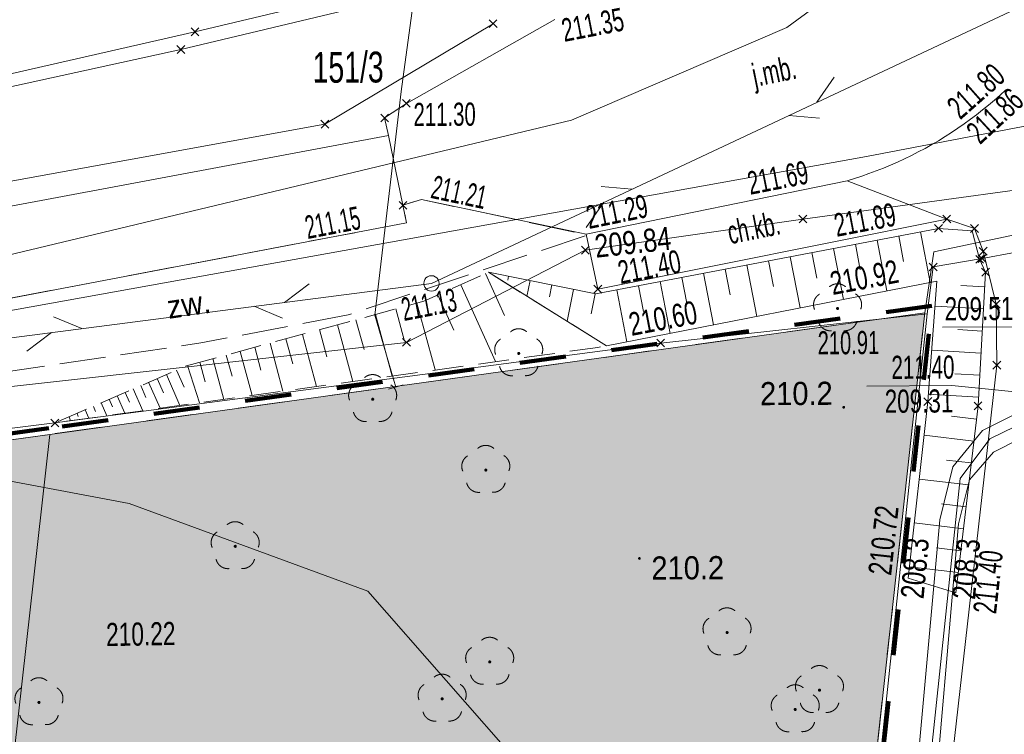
# Model space of a CAD drawing. Header units: millimetres. Extents: x 1477672 to 1731286, y -587673 to -401480.
# Tile 29 of 33: x 1616514 to 1648479, y -450072 to -426870. Entities that reach past the tile are written whole.
import ezdxf
from ezdxf.xclip import XClip

# ---------------------------------------------------------------- set-up
doc = ezdxf.new("R2010")
doc.units = ezdxf.units.MM
doc.header["$MEASUREMENT"] = 0
doc.header["$XCLIPFRAME"] = 0
doc.set_wipeout_variables(frame=1)
for name, pattern in [('1.0_0.5', [1500, 1000, -500]), ('1.5_0.5', [2000, 1500, -500]), ('Przerywana długa', [3000, 1500, -1500]), ('Wipeout_Contour', [1000, 0, -1000])]:
    doc.linetypes.add(name, pattern=pattern)
for name, color, linetype, lineweight in [('0_Nr_pióra__80', 3, 'Continuous', 13), ('820-G Rysunki Obrazki_Nr_pióra__146', 7, 'Continuous', 13), ('820-G Rysunki Obrazki_Nr_pióra__179', 6, 'Continuous', 200), ('mapa_robocza (1)_31_000 Inne (niezydentyfikowane)_Nr_pióra__1', 1, 'Continuous', 18), ('mapa_robocza (1)_31_000 Inne (niezydentyfikowane)_Nr_pióra__141', 141, 'Continuous', 18), ('mapa_robocza (1)_31_000 Inne (niezydentyfikowane)_Nr_pióra__212', 212, 'Continuous', 18), ('mapa_robocza (1)_31_000 Inne (niezydentyfikowane)_Nr_pióra__30', 30, 'Continuous', 18), ('mapa_robocza (1)_31_000 Inne (niezydentyfikowane)_Nr_pióra__34', 34, 'Continuous', 18), ('mapa_robocza (1)_31_000 Inne (niezydentyfikowane)_Nr_pióra__5', 5, 'Continuous', 18), ('mapa_robocza (1)_31_000 Inne (niezydentyfikowane)_Nr_pióra__7', 7, 'Continuous', 18), ('mapa_robocza (1)_31_000 Inne (niezydentyfikowane)_Nr_pióra__96', 96, 'Continuous', 18), ('mapa_robocza (1)_31_drzewo liściaste_Nr_pióra__94', 94, 'Continuous', 18), ('mapa_robocza (1)_31_obszar utwardzony-Atr17_Nr_pióra__7', 7, 'Continuous', 18), ('mapa_robocza (1)_31_obszar utwardzony_Nr_pióra__7', 7, 'Continuous', 18), ('mapa_robocza (1)_31_punkt wysokościowy naturalny-Atr2_Nr_pióra__7', 7, 'Continuous', 18), ('mapa_robocza (1)_31_skarpa nieumocniona_Nr_pióra__7', 7, 'Continuous', 18)]:
    doc.layers.add(name, color=color, linetype=linetype, lineweight=lineweight)
doc.layers.add('820-G Rysunki Obrazki', color=7, linetype='Continuous')
doc.layers.add('mapa_robocza (1)_31_punkt wysokościowy naturalny', color=7, linetype='Continuous')
doc.styles.add('GENERATED_STYLE_3', font='arial.ttf')

# ---------------------------------------------------------------- blocks, each defined once
blk = doc.blocks.new('Rysunek_1_31', base_point=(1578976, -495102))
at = {"layer": 'mapa_robocza (1)_31_drzewo liściaste_Nr_pióra__94', "linetype": 'Continuous', "lineweight": 18}
for points in [[(1643117, -436245, 1), (1643017, -436246, 1)], [(1632765, -437705, 1), (1632665, -437706, 1)], [(1628024, -439192, 1), (1627924, -439193, 1)], [(1631697, -441491, 1), (1631597, -441492, 1)], [(1623561, -443968, 1), (1623461, -443969, 1)], [(1639528, -446766, 1), (1639428, -446767, 1)], [(1631823, -447721, 1), (1631723, -447721, 1)], [(1642528, -448639, 1), (1642428, -448639, 1)], [(1617190, -449035, 1), (1617090, -449036, 1)], [(1630280, -448920, 1), (1630180, -448920, 1)], [(1641742, -449263, 1), (1641642, -449264, 1)]]:
    blk.add_hatch(color=256, dxfattribs=at).paths.add_polyline_path(points)
at = {"layer": 'mapa_robocza (1)_31_punkt wysokościowy naturalny', "linetype": 'Continuous', "lineweight": 0}
for points in [[(1643310, -439454, 1), (1643220, -439455, 1)], [(1636679, -444362, 1), (1636589, -444363, 1)]]:
    blk.add_hatch(color=256, dxfattribs=at).paths.add_polyline_path(points)
at = {"layer": 'mapa_robocza (1)_31_000 Inne (niezydentyfikowane)_Nr_pióra__1', "linetype": 'Continuous', "lineweight": 18, "flags": 128}
for points in [[(1643764, -496282), (1641807, -494994), (1641417, -493306), (1641642, -487354), (1642073, -483942), (1643489, -469404), (1645409, -453822), (1646387, -443106), (1646807, -441384), (1647770, -440208), (1656485, -435868), (1661185, -434141), (1663168, -432949), (1664663, -430400), (1665648, -427775), (1667196, -422236), (1667852, -421442), (1668758, -420837), (1672453, -419905), (1678262, -419059)], [(1644150, -495640), (1642524, -494620), (1642187, -493271), (1642422, -487230), (1642773, -483928), (1644141, -469820), (1646069, -453868), (1646987, -443233), (1647349, -441811), (1648124, -440906), (1656699, -436577), (1661421, -435109), (1663651, -433486), (1665227, -431077), (1666489, -427920), (1667818, -422562), (1668414, -421909), (1669181, -421394), (1672826, -420543), (1678183, -419764)], [(1638078, -500415), (1637447, -500229), (1636454, -499675), (1633486, -493152), (1637724, -480647), (1640202, -463042), (1635735, -455048), (1632903, -451224), (1627820, -445424), (1620073, -442579), (1614657, -441560), (1614287, -441602), (1614214, -441022), (1613977, -441604), (1611269, -441919), (1565188, -448786), (1564872, -447768), (1564559, -448890), (1552429, -450750)]]:
    blk.add_lwpolyline(points, dxfattribs=at)
at = {"layer": 'mapa_robocza (1)_31_000 Inne (niezydentyfikowane)_Nr_pióra__141', "linetype": 'Continuous', "lineweight": 18, "flags": 128}
for points in [[(1631755, -426874), (1632011, -427126)], [(1631757, -427128), (1632009, -426872)], [(1622077, -427140), (1622332, -427392)], [(1622078, -427394), (1622331, -427138)], [(1621620, -427712), (1621876, -427965)], [(1621622, -427966), (1621874, -427711)], [(1628940, -429460), (1629196, -429713)], [(1628942, -429714), (1629194, -429459)], [(1626294, -430135), (1626550, -430388)], [(1626296, -430389), (1626548, -430134)], [(1628233, -429934), (1628489, -430187)], [(1628235, -430188), (1628487, -429933)], [(1628829, -432771), (1629085, -433023)], [(1628831, -433025), (1629083, -432769)], [(1641812, -433216), (1642068, -433468)], [(1641814, -433470), (1642066, -433214)], [(1646482, -433219), (1646738, -433471)], [(1646484, -433473), (1646736, -433217)], [(1646214, -433520), (1646470, -433773)], [(1646216, -433774), (1646468, -433519)], [(1647384, -433523), (1647640, -433776)], [(1647386, -433777), (1647638, -433522)], [(1634748, -434226), (1635003, -434479)], [(1634749, -434480), (1635002, -434225)], [(1647668, -434262), (1647924, -434514)], [(1647670, -434516), (1647922, -434260)], [(1647550, -434522), (1647805, -434775)], [(1647551, -434776), (1647804, -434521)], [(1647630, -434502), (1647885, -434754)], [(1647631, -434756), (1647884, -434500)], [(1646041, -434771), (1646297, -435024)], [(1646043, -435025), (1646295, -434770)], [(1647742, -434941), (1647998, -435194)], [(1647744, -435195), (1647996, -434940)], [(1635155, -435494), (1635411, -435747)], [(1635157, -435748), (1635409, -435493)], [(1648088, -435979), (1648344, -436232)], [(1648090, -436233), (1648342, -435978)], [(1628945, -437220), (1629201, -437473)], [(1628947, -437474), (1629199, -437219)], [(1637195, -437242), (1637451, -437495)], [(1637197, -437496), (1637449, -437241)], [(1648110, -437959), (1648365, -438212)], [(1648111, -438213), (1648364, -437958)], [(1645867, -439142), (1646122, -439395)], [(1645868, -439396), (1646121, -439141)], [(1647497, -439283), (1647753, -439535)], [(1647499, -439537), (1647751, -439281)], [(1617530, -439836), (1617786, -440089)], [(1617532, -440090), (1617784, -439835)]]:
    blk.add_lwpolyline(points, dxfattribs=at)
at = {"layer": 'mapa_robocza (1)_31_000 Inne (niezydentyfikowane)_Nr_pióra__212', "linetype": 'Continuous', "lineweight": 18, "flags": 128}
for points in [[(1606805, -411335), (1608075, -417097), (1608158, -417577), (1608386, -418986), (1609992, -428527), (1610115, -429126), (1610330, -429975), (1622205, -427266), (1632910, -424714), (1634428, -424395), (1640161, -423212), (1654840, -421217), (1658267, -420697), (1658382, -421547), (1658536, -422316), (1658661, -423125), (1658857, -424144), (1661175, -423730), (1661404, -423659)], [(1661707, -424067), (1661427, -424089), (1658689, -424535), (1658410, -422986), (1658358, -422507), (1658256, -422257), (1658070, -421188), (1654863, -421677), (1640225, -423762), (1634191, -424917), (1632743, -425205), (1621748, -427839), (1609933, -430427), (1609635, -429199), (1609492, -428589), (1607408, -417611), (1607326, -417162), (1606205, -411415)]]:
    blk.add_lwpolyline(points, dxfattribs=at)
at = {"layer": 'mapa_robocza (1)_31_000 Inne (niezydentyfikowane)_Nr_pióra__30', "linetype": 'Continuous', "lineweight": 18, "flags": 128}
for points in [[(1678674, -415379), (1668348, -417349), (1629882, -435432), (1583026, -441493), (1542636, -450157)], [(1678224, -419399), (1672355, -420236), (1669020, -421085), (1667477, -422434), (1666129, -427862), (1664946, -430849), (1663469, -433187), (1661437, -434569), (1656508, -436348), (1648011, -440477), (1647049, -441762), (1645769, -453860), (1643927, -469041), (1642471, -483610), (1641965, -487783), (1641665, -492914), (1642235, -494751), (1644404, -496219), (1650855, -499961), (1654511, -502580), (1655878, -505522), (1655226, -508656), (1648401, -514796), (1647196, -515693)], [(1642388, -429552), (1642958, -428732)], [(1641484, -429977), (1642479, -430063)], [(1636384, -432375), (1635389, -432291)], [(1635479, -432800), (1634908, -433621)], [(1625116, -436048), (1625910, -435442)], [(1624124, -436176), (1625046, -436562)], [(1618536, -436899), (1617614, -436515)], [(1617544, -437028), (1616750, -437635)]]:
    blk.add_lwpolyline(points, dxfattribs=at)
at = {"layer": 'mapa_robocza (1)_31_000 Inne (niezydentyfikowane)_Nr_pióra__34', "linetype": 'Continuous', "lineweight": 18, "flags": 128}
for points in [[(1650702, -438931), (1649230, -436842), (1646470, -436858)], [(1650123, -439085), (1646771, -438749), (1644011, -438765)]]:
    blk.add_lwpolyline(points, dxfattribs=at)
at = {"layer": 'mapa_robocza (1)_31_000 Inne (niezydentyfikowane)_Nr_pióra__5', "linetype": 'Continuous', "lineweight": 18, "flags": 128}
for points in [[(1628721, -438798), (1628048, -436462), (1628896, -429207), (1629692, -423393), (1631353, -409623), (1631137, -408069)], [(1653874, -432303), (1653481, -431765), (1641940, -433342), (1634876, -434353), (1629073, -437346), (1598082, -440806), (1555587, -446842)]]:
    blk.add_lwpolyline(points, dxfattribs=at)
at = {"layer": 'mapa_robocza (1)_31_000 Inne (niezydentyfikowane)_Nr_pióra__7', "linetype": 'Continuous', "lineweight": 18, "flags": 128}
for points in [[(1648532, -429147), (1648348, -429316), (1648161, -429481), (1647970, -429643), (1647776, -429801), (1647579, -429955), (1647379, -430105), (1647177, -430253), (1646972, -430395), (1646764, -430534), (1646554, -430668), (1646340, -430798), (1646124, -430926), (1645907, -431048), (1645685, -431165), (1645463, -431279), (1645239, -431389), (1645011, -431493), (1644783, -431594), (1644552, -431691), (1644319, -431782), (1644086, -431869), (1643849, -431952), (1643611, -432030), (1643373, -432104), (1634903, -433833), (1629556, -432703), (1628957, -432897), (1628484, -430630)], [(1648532, -429147), (1648348, -429316), (1648161, -429481), (1647970, -429643), (1647776, -429801), (1647579, -429955), (1647379, -430105), (1647177, -430253), (1646972, -430395), (1646764, -430534), (1646554, -430668), (1646340, -430798), (1646124, -430926), (1645907, -431048), (1645685, -431165), (1645463, -431279), (1645239, -431389), (1645011, -431493), (1644783, -431594), (1644552, -431691), (1644319, -431782), (1644086, -431869), (1643849, -431952), (1643611, -432030), (1643373, -432104), (1634903, -433833), (1629556, -432703)], [(1493880, -580078), (1494352, -568998), (1498725, -517682), (1500988, -495618), (1502718, -480158), (1505931, -471959), (1507265, -469241), (1508524, -467204), (1510520, -464873), (1513296, -462476), (1516610, -459667), (1526665, -453599), (1537619, -448996), (1552886, -445017), (1565043, -442757), (1614239, -434972), (1634431, -430135), (1641414, -427125), (1648902, -421621), (1648663, -416593), (1649986, -405539)], [(1628484, -430630), (1628361, -430060), (1629068, -429586), (1633882, -426868)], [(1628484, -430630), (1628361, -430060), (1629068, -429586), (1633882, -426868)], [(1677590, -425074), (1674715, -425522), (1664576, -427371), (1644008, -431310), (1612670, -436951), (1595106, -437953), (1578245, -437820), (1564366, -439801), (1517352, -453033), (1517510, -452692), (1501077, -450567), (1501758, -459403), (1491526, -579970)], [(1645488, -462332), (1648238, -438086), (1648216, -436106), (1647796, -434388), (1647512, -433650), (1646610, -433345), (1643373, -432104), (1643611, -432030), (1643849, -431952), (1644086, -431869), (1644319, -431782), (1644552, -431691), (1644783, -431594), (1645011, -431493), (1645239, -431389), (1645463, -431279), (1645685, -431165), (1645907, -431048), (1646124, -430926), (1646340, -430798), (1646554, -430668), (1646764, -430534), (1646972, -430395), (1647177, -430253), (1647379, -430105), (1647579, -429955), (1647776, -429801), (1647970, -429643), (1648161, -429481), (1648348, -429316), (1648532, -429147)], [(1631883, -427000), (1626422, -430262), (1613895, -432534), (1597588, -434828), (1583430, -436970), (1571102, -439012)], [(1495172, -580137), (1504633, -477447), (1505593, -467041), (1506423, -463676), (1507620, -461459), (1509867, -459056), (1514061, -456442), (1517453, -455032), (1517773, -454900), (1537953, -451374), (1542759, -450706), (1617490, -440333), (1645898, -436389), (1646186, -434407), (1658841, -431744), (1664454, -430562), (1674773, -428582), (1677243, -428183)], [(1677243, -428183), (1674773, -428582), (1664454, -430562), (1658841, -431744), (1646186, -434407), (1645898, -436389), (1639770, -492215), (1669731, -495413)], [(1643373, -432104), (1646610, -433345), (1647512, -433650), (1647796, -434388), (1648216, -436106), (1648238, -438086), (1645488, -462332), (1643001, -483587), (1640591, -504401)], [(1646068, -435401), (1645754, -433759)], [(1647758, -434628), (1653012, -433648)], [(1644662, -435676), (1644346, -434027)], [(1645050, -433893), (1645208, -434716)], [(1643254, -435952), (1642939, -434296)], [(1643643, -434162), (1643800, -434988)], [(1640826, -434699), (1640985, -435532)], [(1641848, -436227), (1641530, -434565)], [(1642234, -434430), (1642392, -435260)], [(1647758, -434628), (1646169, -434897), (1645978, -436419)], [(1639417, -434968), (1639577, -435805)], [(1640440, -436504), (1640122, -434833)], [(1631640, -435111), (1632258, -436478)], [(1632383, -435202), (1632357, -435324)], [(1632983, -435852), (1633085, -435343)], [(1638010, -435237), (1638170, -436077)], [(1639034, -436779), (1638714, -435103)], [(1630832, -435476), (1631957, -437970)], [(1633788, -435484), (1633710, -435871)], [(1634283, -436661), (1634491, -435626)], [(1636220, -437330), (1635897, -435640)], [(1636601, -435506), (1636762, -436349)], [(1637626, -437055), (1637306, -435372)], [(1647843, -435548), (1647064, -435503)], [(1630094, -435810), (1630611, -436947)], [(1635193, -435767), (1635063, -436416)], [(1656485, -435868), (1647770, -440208)], [(1628727, -436258), (1629003, -437307)], [(1629406, -436074), (1629998, -438241)], [(1647803, -436263), (1646229, -436174)], [(1645978, -436419), (1637323, -437369), (1617658, -439962), (1594754, -442815), (1588179, -443753), (1552000, -449162), (1551847, -452133)], [(1627429, -436616), (1627694, -437574)], [(1628068, -436442), (1628609, -438439)], [(1632922, -556486), (1635389, -533441), (1637364, -515270), (1639290, -497378), (1641390, -478376), (1643579, -459073), (1645978, -436419)], [(1648124, -440906), (1656699, -436577)], [(1626250, -436933), (1626486, -437821)], [(1626830, -436779), (1627330, -438616)], [(1647762, -436979), (1646969, -436934)], [(1625152, -437229), (1625377, -438048)], [(1625691, -437086), (1626151, -438783)], [(1624144, -437505), (1624348, -438254)], [(1624643, -437372), (1625062, -438930)], [(1622786, -437873), (1623144, -439201)], [(1623215, -437760), (1623409, -438449)], [(1623675, -437638), (1624063, -439075)], [(1647722, -437694), (1646121, -437604)], [(1621967, -438097), (1622354, -439305)], [(1622367, -437985), (1622540, -438624)], [(1620980, -438523), (1621182, -438982)], [(1621279, -438391), (1621715, -439399)], [(1621608, -438250), (1621851, -438798)], [(1647681, -438410), (1646874, -438364)], [(1620202, -438858), (1620516, -439566)], [(1620451, -438746), (1620613, -439135)], [(1620700, -438635), (1621075, -439483)], [(1628961, -438727), (1628482, -438870)], [(1619423, -439192), (1619525, -439442)], [(1619683, -439081), (1619926, -439649)], [(1619942, -438969), (1620084, -439288)], [(1646012, -439033), (1647642, -439126)], [(1618905, -439425), (1618976, -439595)], [(1619164, -439314), (1619347, -439733)], [(1618117, -439760), (1618167, -439889)], [(1618376, -439648), (1618417, -439748)], [(1618635, -439537), (1618757, -439806)], [(1647575, -439839), (1646763, -439744)], [(1645873, -440360), (1647491, -440551)], [(1647407, -441263), (1646600, -441168)], [(1645715, -441785), (1647323, -441975)], [(1647239, -442686), (1646438, -442592)], [(1645556, -443210), (1647155, -443399)], [(1647072, -444110), (1646275, -444017)], [(1645398, -444635), (1646988, -444822)]]:
    blk.add_lwpolyline(points, dxfattribs=at)
for points in [[(1661706, -416987), (1643256, -420534), (1611031, -424991), (1593451, -428542), (1583705, -432569), (1564366, -439801), (1578245, -437820), (1595106, -437953), (1612670, -436951), (1644008, -431310), (1664576, -427371)], [(1543637, -448832), (1543338, -448822), (1542449, -445638), (1554382, -442638), (1556449, -442137), (1568367, -439928), (1583353, -437431), (1597792, -435507), (1610383, -433914), (1614189, -433302), (1628484, -430630), (1628957, -432897), (1629070, -433466), (1612868, -436550), (1586947, -439870), (1583909, -440318), (1562501, -444102), (1548904, -447412)], [(1646610, -433345), (1635283, -435620), (1634903, -433833), (1643373, -432104)], [(1646910, -445483), (1645357, -445002), (1645994, -439269), (1646292, -435357), (1635564, -437459), (1631730, -435071), (1635214, -435771), (1646342, -433646), (1647432, -433730), (1647678, -434649), (1647870, -435068), (1647625, -439409)], [(1629880, -435182), (1629945, -435190), (1630006, -435214), (1630058, -435254), (1630098, -435305), (1630122, -435365), (1630132, -435430), (1630123, -435495), (1630100, -435555), (1630060, -435608), (1630008, -435648), (1629948, -435672), (1629883, -435682), (1629818, -435673), (1629758, -435649), (1629706, -435610), (1629666, -435558), (1629641, -435498), (1629632, -435433), (1629641, -435368), (1629664, -435308), (1629704, -435256), (1629756, -435215), (1629815, -435191)], [(1639770, -492215), (1645898, -436389), (1617490, -440333), (1604604, -555160), (1632561, -556328), (1639286, -496608)], [(1617490, -440333), (1542759, -450706), (1523711, -551458), (1539066, -552159), (1579590, -554515), (1593841, -554622), (1604604, -555160)]]:
    blk.add_lwpolyline(points, close=True, dxfattribs=at)
at = {"layer": 'mapa_robocza (1)_31_000 Inne (niezydentyfikowane)_Nr_pióra__96', "linetype": 'Continuous', "lineweight": 18, "flags": 128}
for points in [[(1664576, -427371), (1661706, -416987), (1654574, -418359), (1643256, -420534), (1611031, -424991), (1593451, -428542), (1583705, -432569), (1564366, -439801), (1578245, -437820), (1595106, -437953), (1612670, -436951), (1644008, -431310)], [(1632561, -556328), (1639286, -496608), (1639770, -492215), (1645898, -436389), (1617490, -440333), (1604604, -555160)], [(1617490, -440333), (1542759, -450706), (1523711, -551458), (1539066, -552159), (1579590, -554515), (1593841, -554622), (1604604, -555160)]]:
    blk.add_lwpolyline(points, close=True, dxfattribs=at)
for points in [[(1677590, -425074), (1674715, -425522), (1664576, -427371), (1644008, -431310), (1612670, -436951), (1595106, -437953), (1578245, -437820), (1564366, -439801), (1517352, -453033), (1517510, -452692), (1501077, -450567), (1501758, -459403), (1491526, -579970)], [(1495172, -580137), (1504633, -477447), (1505593, -467041), (1506423, -463676), (1507620, -461459), (1509867, -459056), (1514061, -456442), (1517453, -455032), (1517773, -454900), (1537953, -451374), (1542759, -450706), (1617490, -440333), (1645898, -436389), (1646186, -434407), (1658841, -431744), (1664454, -430562), (1674773, -428582), (1677243, -428183)], [(1677243, -428183), (1674773, -428582), (1664454, -430562), (1658841, -431744), (1646186, -434407), (1645898, -436389), (1639770, -492215), (1669731, -495413)]]:
    blk.add_lwpolyline(points, dxfattribs=at)
at = {"layer": 'mapa_robocza (1)_31_drzewo liściaste_Nr_pióra__94', "linetype": 'Continuous', "lineweight": 18}
for centre, start, end in [((1643064, -435845), 49.6034, 131.0594), ((1642686, -436124), 121.6394, 202.8794), ((1643446, -436119), 337.7834, 59.0234), ((1632713, -437305), 49.6034, 131.0594), ((1642834, -436571), 193.5524, 275.2024), ((1643304, -436568), 265.4604, 347.1104), ((1632334, -437583), 121.6394, 202.8794), ((1633094, -437579), 337.7834, 59.0234), ((1632482, -438031), 193.5524, 275.2024), ((1632952, -438028), 265.4604, 347.1104), ((1627971, -438793), 49.6034, 131.0594), ((1627593, -439071), 121.6394, 202.8794), ((1628353, -439067), 337.7834, 59.0234), ((1627740, -439518), 193.5524, 275.2024), ((1628210, -439515), 265.4604, 347.1104), ((1631645, -441092), 49.6034, 131.0594), ((1631266, -441370), 121.6394, 202.8794), ((1632026, -441365), 337.7834, 59.0234), ((1631414, -441817), 193.5524, 275.2024), ((1631884, -441814), 265.4604, 347.1104), ((1623509, -443569), 49.6034, 131.0594), ((1623130, -443847), 121.6394, 202.8794), ((1623890, -443842), 337.7834, 59.0234), ((1623278, -444294), 193.5524, 275.2024), ((1623748, -444291), 265.4604, 347.1104), ((1639475, -446366), 49.6034, 131.0594), ((1639097, -446645), 121.6394, 202.8794), ((1639857, -446640), 337.7834, 59.0234), ((1631771, -447321), 49.6034, 131.0594), ((1639244, -447092), 193.5524, 275.2024), ((1639714, -447089), 265.4604, 347.1104), ((1631392, -447599), 121.6394, 202.8794), ((1632152, -447595), 337.7834, 59.0234), ((1630228, -448520), 49.6034, 131.0594), ((1631540, -448046), 193.5524, 275.2024), ((1632010, -448044), 265.4604, 347.1104), ((1642476, -448239), 49.6034, 131.0594), ((1617138, -448636), 49.6034, 131.0594), ((1629849, -448798), 121.6394, 202.8794), ((1630609, -448794), 337.7834, 59.0234), ((1641690, -448864), 49.6034, 131.0594), ((1642098, -448517), 121.6394, 202.8794), ((1642858, -448513), 337.7834, 59.0234), ((1616760, -448914), 121.6394, 202.8794), ((1617520, -448909), 337.7834, 59.0234), ((1641311, -449142), 121.6394, 202.8794), ((1642245, -448964), 193.5524, 275.2024), ((1642071, -449137), 337.7834, 59.0234), ((1642715, -448962), 265.4604, 347.1104), ((1629997, -449245), 193.5524, 275.2024), ((1630467, -449242), 265.4604, 347.1104), ((1616907, -449361), 193.5524, 275.2024), ((1617377, -449358), 265.4604, 347.1104), ((1641459, -449589), 193.5524, 275.2024), ((1641929, -449586), 265.4604, 347.1104)]:
    blk.add_arc(centre, 400, start, end, dxfattribs=at)
at = {"layer": 'mapa_robocza (1)_31_obszar utwardzony_Nr_pióra__7', "linetype": '1.5_0.5', "lineweight": 18, "flags": 128}
blk.add_lwpolyline([(1627178, -436457), (1622393, -437365), (1613690, -438655), (1611859, -438446), (1610944, -437521), (1608216, -437967), (1606486, -439687), (1596403, -440875), (1581765, -443020), (1567819, -445471), (1558060, -447337), (1552737, -448688), (1549368, -447048), (1557236, -444962), (1564918, -443518), (1583909, -440318), (1586947, -439870), (1612868, -436550), (1629070, -433466), (1628957, -432897), (1629556, -432703), (1634943, -433862)], close=True, dxfattribs=at)
at = {"layer": 'mapa_robocza (1)_31_skarpa nieumocniona_Nr_pióra__7', "linetype": '1.0_0.5', "lineweight": 18, "flags": 128}
blk.add_lwpolyline([(1621927, -438108), (1629635, -436013), (1631730, -435071), (1635564, -437459), (1635284, -437510), (1617658, -439962)], close=True, dxfattribs=at)
blk.add_lwpolyline([(1621927, -438108), (1629635, -436013), (1631730, -435071), (1635564, -437459), (1635284, -437510), (1617658, -439962)], close=True, dxfattribs=at)
at = {"layer": 'mapa_robocza (1)_31_000 Inne (niezydentyfikowane)_Nr_pióra__1', "linetype": 'Continuous', "lineweight": 18, "char_height": 750, "attachment_point": 7, "style": 'GENERATED_STYLE_3'}
for insert, rotation in [((1645868, -445695), 84.7844), ((1647538, -445716), 85.0634)]:
    blk.add_mtext('\\A1;{\\W0.75;208.3}', dxfattribs=dict(at, insert=insert, rotation=rotation))
at = {"layer": 'mapa_robocza (1)_31_000 Inne (niezydentyfikowane)_Nr_pióra__34', "linetype": 'Continuous', "lineweight": 18, "char_height": 750, "attachment_point": 7, "rotation": 0.3314, "style": 'GENERATED_STYLE_3'}
for s, insert in [('\\A1;{\\W0.695;209.51}', (1646544, -436644)), ('\\A1;{\\W0.639;211.40}', (1644816, -438544)), ('\\A1;{\\W0.695;209.31}', (1644599, -439645))]:
    blk.add_mtext(s, dxfattribs=dict(at, insert=insert))
at = {"layer": 'mapa_robocza (1)_31_000 Inne (niezydentyfikowane)_Nr_pióra__5', "linetype": 'Continuous', "lineweight": 18, "insert": (1635226, -434611), "char_height": 750, "attachment_point": 7, "rotation": 6.2414, "style": 'GENERATED_STYLE_3'}
blk.add_mtext('\\A1;{\\W0.775;209.84}', dxfattribs=at)
at = {"layer": 'mapa_robocza (1)_31_000 Inne (niezydentyfikowane)_Nr_pióra__7', "linetype": 'Continuous', "lineweight": 18, "style": 'GENERATED_STYLE_3'}
for s, insert, char_height, attachment_point, rotation in [('\\A1;{\\W0.632;211.35}', (1634196, -427604), 750, 7, 10.9634), ('\\A1;{\\W0.66;151/3}', (1626023, -428427), 1000, 4, 0.3314), ('\\A1;{\\W0.629;j.mb.}', (1640424, -429278), 750, 7, 11.5374), ('\\A1;{\\W0.631;211.80}', (1647055, -430146), 750, 7, 41.4744), ('\\A1;{\\W0.625;211.86}', (1647698, -430953), 750, 7, 42.6854), ('\\A1;{\\W0.631;211.30}', (1629300, -430334), 750, 7, 0.3314), ('\\A1;{\\W0.617;211.69}', (1640233, -432568), 750, 7, 11.1284), ('\\A1;{\\W0.56;211.21}', (1629826, -432652), 750, 7, 348.0754), ('\\A1;{\\W0.625;211.29}', (1634999, -433678), 750, 7, 11.5374), ('\\A1;{\\W0.56;211.15}', (1625865, -434003), 750, 7, 10.7764), ('\\A1;{\\W0.611;ch.kb.}', (1639581, -434172), 750, 7, 11.3494), ('\\A1;{\\W0.625;211.89}', (1643042, -433932), 750, 7, 10.8084), ('\\A1;{\\W0.639;211.40}', (1636022, -435463), 750, 7, 10.8084), ('\\A1;{\\W0.695;210.92}', (1642910, -435822), 750, 7, 10.8084), ('\\A1;{\\W0.56;211.13}', (1628991, -436665), 750, 7, 10.8084), ('\\A1;{\\W0.694;210.60}', (1636377, -437150), 750, 7, 10.8084), ('\\A1;{\\W0.623;210.91}', (1642422, -437747), 750, 7, 0.3314), ('\\A1;{\\W0.703;210.72}', (1644814, -444936), 750, 7, 83.6624), ('\\A1;{\\W0.639;211.40}', (1648221, -446183), 750, 7, 83.6624), ('\\A1;{\\W0.703;210.22}', (1619325, -447220), 750, 7, 0.9734)]:
    blk.add_mtext(s, dxfattribs=dict(at, insert=insert, char_height=char_height, attachment_point=attachment_point, rotation=rotation))
at = {"layer": 'mapa_robocza (1)_31_obszar utwardzony-Atr17_Nr_pióra__7', "linetype": 'Continuous', "lineweight": 18, "insert": (1621356, -436584), "char_height": 750, "attachment_point": 7, "rotation": 8.3144, "style": 'GENERATED_STYLE_3'}
blk.add_mtext('\\A1;{\\W0.9;zw.}', dxfattribs=at)
at = {"layer": 'mapa_robocza (1)_31_punkt wysokościowy naturalny-Atr2_Nr_pióra__7', "linetype": 'Continuous', "lineweight": 18, "char_height": 750, "attachment_point": 7, "rotation": 0.3314, "style": 'GENERATED_STYLE_3'}
for insert in [(1640551, -439398), (1637024, -445059)]:
    blk.add_mtext('\\A1;{\\W0.9;210.2}', dxfattribs=dict(at, insert=insert))

msp = doc.modelspace()

# ---------------------------------------------------------------- wipeouts: each hides what was drawn before it
at = {"color": 254, "linetype": 'Wipeout_Contour', "lineweight": 0, "ltscale": 52074561.74913855}
msp.add_wipeout([(1551829, -452503), (1562336, -453543), (1581017, -455395), (1618889, -459236), (1631346, -460401), (1631431, -459533), (1635393, -459880), (1635294, -460889), (1637861, -461206), (1638252, -461384), (1638645, -456741), (1639536, -456796), (1639026, -462019), (1639228, -462468), (1639441, -462887), (1639434, -463427), (1639340, -464397), (1639122, -466599), (1637673, -481945), (1636616, -482793), (1636302, -483875), (1636289, -485005), (1635364, -491111), (1639838, -491602), (1645898, -436389), (1617490, -440333), (1549248, -449805), (1549165, -451739), (1543175, -451853), (1549169, -451739), (1549186, -451919)], dxfattribs=at)

# ---------------------------------------------------------------- next in the draw order: hatches: boundary and pattern name
at = {"layer": '0_Nr_pióra__80', "linetype": 'Continuous', "lineweight": 13}
h = msp.add_hatch(dxfattribs=at)
h.set_pattern_fill('TRÓJKĄCIKI', color=3, style=0, pattern_type=2)
h.set_pattern_definition([(0, (3170370.56, -885449.34), (0, 519.61524), [150, -150]), (0, (3170520.56, -885189.53), (0, 519.61524), [150, -150]), (60, (3170370.56, -885449.34), (-450, 259.80762), [150, -150]), (60, (3170670.56, -885449.34), (-450, 259.80762), [150, -150]), (120, (3170520.56, -885449.34), (450, 259.80762), [150, -150]), (120, (3170820.56, -885449.34), (450, 259.80762), [150, -150])])
h.paths.add_polyline_path([(1551829, -452503), (1562336, -453543), (1581017, -455395), (1618889, -459236), (1631346, -460401), (1631431, -459533), (1635393, -459880), (1635294, -460889), (1637861, -461206), (1638252, -461384), (1638645, -456741), (1639536, -456796), (1639026, -462019), (1639228, -462468), (1639441, -462887), (1639434, -463427), (1639340, -464397), (1639122, -466599), (1637673, -481945), (1636616, -482793), (1636302, -483875), (1636289, -485005), (1635364, -491111), (1639838, -491602), (1645898, -436389), (1617490, -440333), (1549248, -449805), (1549165, -451739), (1543175, -451853), (1549169, -451739), (1549186, -451919)])

# ---------------------------------------------------------------- next in the draw order: linework, layer by layer
at = {"layer": '820-G Rysunki Obrazki_Nr_pióra__146', "color": 7, "linetype": 'Przerywana długa', "lineweight": 13}
msp.add_lwpolyline([(1505688, -550702), (1514539, -551031), (1517569, -551173), (1523711, -551458), (1539066, -552159), (1579590, -554515), (1593841, -554622), (1604604, -555160), (1632561, -556328), (1639286, -496608), (1639770, -492215), (1645898, -436389), (1617490, -440333), (1542759, -450706), (1537953, -451374), (1533319, -454251), (1517246, -464204), (1515256, -488406), (1505714, -550342)], close=True, dxfattribs=at)
at = {"layer": '820-G Rysunki Obrazki_Nr_pióra__179', "color": 6, "linetype": 'Przerywana długa', "lineweight": 200}
msp.add_lwpolyline([(1505474, -550894), (1514530, -551231), (1517560, -551373), (1523702, -551658), (1539055, -552359), (1579583, -554715), (1593835, -554822), (1604595, -555360), (1632739, -556536), (1639485, -496630), (1639969, -492237), (1646125, -436156), (1617463, -440135), (1542731, -450508), (1537883, -451181), (1533214, -454081), (1517055, -464087), (1515058, -488382), (1505516, -550319)], close=True, dxfattribs=at)

# ---------------------------------------------------------------- next in the draw order: block references
at = {"layer": '820-G Rysunki Obrazki', "color": 7, "linetype": 'Continuous', "lineweight": 13}
ref = msp.add_blockref('Rysunek_1_31', (1578976, -495102), dxfattribs=at)
XClip(ref).set_block_clipping_path([(1477726.0314692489, -588724.3337801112), (1681302.6256645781, -587546.7532186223), (1680226.3292941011, -401479.8660885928), (1476649.735098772, -402657.4466500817)])

doc.saveas('drawing.dxf')
